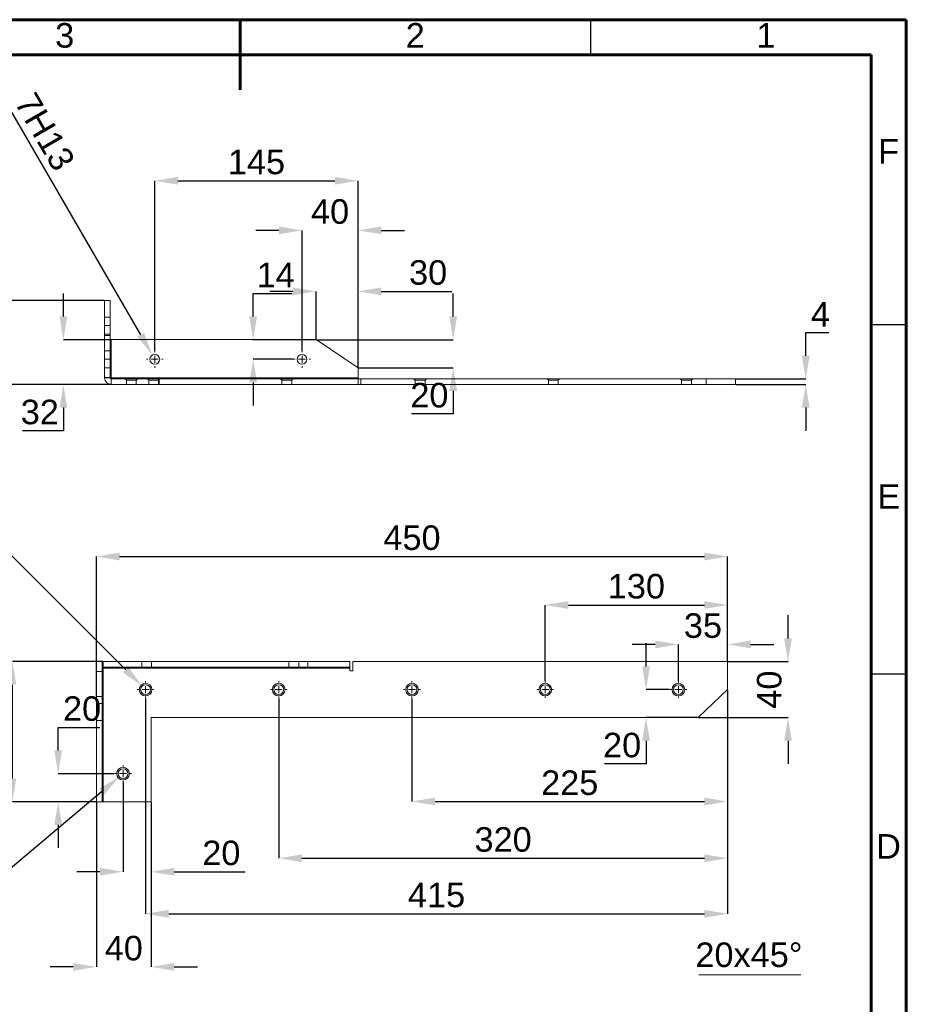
# Model space of a CAD drawing. Header units: millimetres. Extents: x 15 to 205, y 5 to 292.
# Tile 3 of 3: x 79 to 205, y 151 to 292. Entities that reach past the tile are written whole.
import ezdxf

# ---------------------------------------------------------------- set-up
doc = ezdxf.new("R2010")
doc.units = ezdxf.units.MM
doc.linetypes.add('HIDDEN', pattern=[1.905, 1.27, -0.635])
doc.layers.get('0').update_dxf_attribs({"color": 18, "true_color": 0x000000})
doc.styles.add('SLDDIMSTYLE1', font='arial.ttf')
doc.styles.add('SLDDIMSTYLE2', font='arial.ttf')
doc.styles.add('SLDDIMSTYLE3', font='arial.ttf')
doc.styles.add('SLDTEXTSTYLE0', font='arial.ttf')
doc.dimstyles.new('SLDDIMSTYLE1', dxfattribs={"dimtxt": 3.5, "dimasz": 3.302, "dimexe": 0, "dimexo": 0.0625, "dimgap": 0.875, "dimtad": 1, "dimtoh": 1, "dimlfac": 5, "dimzin": 12, "dimdsep": 46, "dimtxsty": 'SLDDIMSTYLE1', "dimcen": 0.09, "dimadec": 0, "dimazin": 3, "dimtfac": 1, "dimtdec": 4, "dimtix": 1, "dimtofl": 0, "dimtmove": 1, "dimatfit": 3, "dimfxl": 1, "dimfrac": 2, "dimtolj": 1, "dimtzin": 1, "dimarcsym": 0})
doc.dimstyles.new('SLDDIMSTYLE2', dxfattribs={"dimtxt": 3.5, "dimasz": 3.302, "dimexe": 0, "dimexo": 0.0625, "dimgap": 0.875, "dimtad": 1, "dimtoh": 1, "dimlfac": 5, "dimzin": 12, "dimdsep": 46, "dimtxsty": 'SLDDIMSTYLE2', "dimcen": 0.09, "dimadec": 0, "dimazin": 3, "dimtfac": 1, "dimtdec": 4, "dimtix": 1, "dimtofl": 0, "dimtmove": 1, "dimatfit": 3, "dimfxl": 1, "dimfrac": 2, "dimtolj": 1, "dimtzin": 1, "dimarcsym": 0})
doc.dimstyles.new('SLDDIMSTYLE3', dxfattribs={"dimtxt": 3.5, "dimasz": 3.302, "dimexe": 0, "dimexo": 0.0625, "dimgap": 0.875, "dimtad": 1, "dimtoh": 1, "dimlfac": 5, "dimzin": 12, "dimdsep": 46, "dimtxsty": 'SLDDIMSTYLE3', "dimcen": 0, "dimadec": 0, "dimazin": 3, "dimtfac": 1, "dimtdec": 4, "dimtix": 1, "dimtofl": 0, "dimtmove": 1, "dimatfit": 3, "dimfxl": 1, "dimfrac": 2, "dimtolj": 1, "dimtzin": 1, "dimarcsym": 0})

# ---------------------------------------------------------------- blocks, each defined once
blk = doc.blocks.new('*D1')
at = {"color": 0, "lineweight": -2}
for p, q in [((89.5, 180.33), (89.5, 156.81)), ((97.3, 180.33), (97.3, 156.81)), ((86.2, 156.81), (82.9, 156.81)), ((100.6, 156.81), (103.9, 156.81))]:
    blk.add_line(p, q, dxfattribs=at)
at = {"color": 0}
for points in [[(86.2, 156.26), (86.2, 157.36), (89.5, 156.81)], [(100.6, 157.36), (100.6, 156.26), (97.3, 156.81)]]:
    blk.add_solid(points, dxfattribs=at)
at = {"layer": 'Defpoints', "color": 0}
for p in [(89.5, 180.39), (97.3, 180.39), (97.3, 156.81)]:
    blk.add_point(p, dxfattribs=at)
at = {"color": 0, "insert": (93.4, 159.47), "char_height": 3.5, "attachment_point": 5, "style": 'SLDDIMSTYLE2'}
blk.add_mtext('\\A1;40', dxfattribs=at)
blk = doc.blocks.new('SW_CENTERMARKSYMBOL_15')
at = {"color": 0, "linetype": 'Continuous', "lineweight": 0}
for p, q in [((-1, 0), (-1.2, 0)), ((0, 0), (-0.5, 0)), ((0, 1), (0, 1.2)), ((0, 0), (0, 0.5)), ((0, 0), (0, -0.5)), ((0, 0), (0.5, 0)), ((1, 0), (1.2, 0)), ((0, -1), (0, -1.2))]:
    blk.add_line(p, q, dxfattribs=at)
blk = doc.blocks.new('SW_CENTERMARKSYMBOL_14')
at = {"color": 0, "linetype": 'Continuous', "lineweight": 0}
for p, q in [((-1, 0), (-1.2, 0)), ((0, 0), (-0.5, 0)), ((0, 1), (0, 1.2)), ((0, 0), (0, 0.5)), ((0, 0), (0, -0.5)), ((0, 0), (0.5, 0)), ((1, 0), (1.2, 0)), ((0, -1), (0, -1.2))]:
    blk.add_line(p, q, dxfattribs=at)
blk = doc.blocks.new('*D9')
at = {"color": 0, "lineweight": -2}
for p, q in [((115.52, 261.93), (112.22, 261.93)), ((118.82, 244.8), (118.82, 261.93)), ((126.82, 242.4), (126.82, 261.93)), ((130.12, 261.93), (133.43, 261.93))]:
    blk.add_line(p, q, dxfattribs=at)
at = {"color": 0}
for points in [[(115.52, 261.38), (115.52, 262.49), (118.82, 261.93)], [(130.12, 262.49), (130.12, 261.38), (126.82, 261.93)]]:
    blk.add_solid(points, dxfattribs=at)
at = {"layer": 'Defpoints', "color": 0}
for p in [(126.82, 261.93), (118.82, 244.73), (126.82, 242.33)]:
    blk.add_point(p, dxfattribs=at)
at = {"color": 0, "insert": (122.82, 264.6), "char_height": 3.5, "attachment_point": 5, "style": 'SLDDIMSTYLE1'}
blk.add_mtext('\\A1;40', dxfattribs=at)
blk = doc.blocks.new('*D10')
at = {"color": 0, "lineweight": -2}
for p, q in [((90.6, 251.93), (76.72, 251.93)), ((76.72, 248.63), (76.72, 243.24)), ((91.55, 239.93), (76.72, 239.93))]:
    blk.add_line(p, q, dxfattribs=at)
at = {"color": 0}
for points in [[(77.27, 248.63), (76.17, 248.63), (76.72, 251.93)], [(76.17, 243.24), (77.27, 243.24), (76.72, 239.93)]]:
    blk.add_solid(points, dxfattribs=at)
at = {"layer": 'Defpoints', "color": 0}
for p in [(90.66, 251.93), (76.72, 239.93), (91.61, 239.93)]:
    blk.add_point(p, dxfattribs=at)
at = {"color": 0, "insert": (74.06, 245.93), "char_height": 3.5, "attachment_point": 5, "rotation": 90, "style": 'SLDDIMSTYLE1'}
blk.add_mtext('\\A1;60', dxfattribs=at)
blk = doc.blocks.new('*D11')
at = {"color": 0, "lineweight": -2}
for p, q in [((84.78, 249.64), (84.78, 252.94)), ((91.55, 246.33), (84.78, 246.33)), ((91.55, 239.93), (84.78, 239.93)), ((84.78, 236.63), (84.78, 233.33)), ((84.78, 233.33), (78.94, 233.33))]:
    blk.add_line(p, q, dxfattribs=at)
at = {"color": 0}
for points in [[(84.23, 249.64), (85.33, 249.64), (84.78, 246.33)], [(85.33, 236.63), (84.23, 236.63), (84.78, 239.93)]]:
    blk.add_solid(points, dxfattribs=at)
at = {"layer": 'Defpoints', "color": 0}
for p in [(91.61, 246.33), (84.78, 239.93), (91.61, 239.93)]:
    blk.add_point(p, dxfattribs=at)
at = {"color": 0, "insert": (81.42, 235.99), "char_height": 3.5, "attachment_point": 5, "style": 'SLDDIMSTYLE2'}
blk.add_mtext('\\A1;32', dxfattribs=at)
blk = doc.blocks.new('*D12')
at = {"color": 0, "linetype": 'Continuous', "lineweight": -2}
blk.add_line((95.82, 247), (76.59, 280.3), dxfattribs=at)
at = {"color": 0}
blk.add_solid([(95.34, 246.73), (96.3, 247.28), (97.47, 244.14)], dxfattribs=at)
at = {"layer": 'Defpoints', "color": 0}
for p in [(97.47, 244.14), (98.17, 242.93)]:
    blk.add_point(p, dxfattribs=at)
at = {"color": 0, "lineweight": 0, "insert": (82.14, 276.01), "char_height": 3.5, "attachment_point": 5, "rotation": 300, "style": 'SLDDIMSTYLE3'}
blk.add_mtext('\\A1;7H13', dxfattribs=at)
blk = doc.blocks.new('*D13')
at = {"color": 0, "lineweight": -2}
for p, q in [((97.82, 244.8), (97.82, 269.01)), ((101.12, 269.01), (123.52, 269.01)), ((126.82, 242.4), (126.82, 269.01))]:
    blk.add_line(p, q, dxfattribs=at)
at = {"color": 0}
for points in [[(101.12, 269.56), (101.12, 268.46), (97.82, 269.01)], [(123.52, 268.46), (123.52, 269.56), (126.82, 269.01)]]:
    blk.add_solid(points, dxfattribs=at)
at = {"layer": 'Defpoints', "color": 0}
for p in [(126.82, 269.01), (97.82, 244.73), (126.82, 242.33)]:
    blk.add_point(p, dxfattribs=at)
at = {"color": 0, "insert": (112.32, 271.67), "char_height": 3.5, "attachment_point": 5, "style": 'SLDDIMSTYLE1'}
blk.add_mtext('\\A1;145', dxfattribs=at)
blk = doc.blocks.new('*D14')
at = {"color": 0, "lineweight": -2}
for p, q in [((111.85, 252.94), (117.39, 252.94)), ((111.85, 249.64), (111.85, 252.94)), ((120.76, 246.33), (111.85, 246.33)), ((117.56, 243.53), (111.85, 243.53)), ((111.85, 240.23), (111.85, 236.93))]:
    blk.add_line(p, q, dxfattribs=at)
at = {"color": 0}
for points in [[(111.3, 249.64), (112.4, 249.64), (111.85, 246.33)], [(112.4, 240.23), (111.3, 240.23), (111.85, 243.53)]]:
    blk.add_solid(points, dxfattribs=at)
at = {"layer": 'Defpoints', "color": 0}
for p in [(111.85, 246.33), (120.82, 246.33), (117.62, 243.53)]:
    blk.add_point(p, dxfattribs=at)
at = {"color": 0, "insert": (115.06, 255.57), "char_height": 3.5, "attachment_point": 5, "style": 'SLDDIMSTYLE2'}
blk.add_mtext('\\A1;14', dxfattribs=at)
blk = doc.blocks.new('*D15')
at = {"color": 0, "lineweight": -2}
for p, q in [((117.52, 253.23), (114.22, 253.23)), ((120.82, 246.4), (120.82, 253.23)), ((126.82, 242.4), (126.82, 253.23)), ((130.12, 253.23), (140.17, 253.23))]:
    blk.add_line(p, q, dxfattribs=at)
at = {"color": 0}
for points in [[(117.52, 252.68), (117.52, 253.78), (120.82, 253.23)], [(130.12, 253.78), (130.12, 252.68), (126.82, 253.23)]]:
    blk.add_solid(points, dxfattribs=at)
at = {"layer": 'Defpoints', "color": 0}
for p in [(126.82, 253.23), (120.82, 246.33), (126.82, 242.33)]:
    blk.add_point(p, dxfattribs=at)
at = {"color": 0, "insert": (136.8, 255.9), "char_height": 3.5, "attachment_point": 5, "style": 'SLDDIMSTYLE2'}
blk.add_mtext('\\A1;30', dxfattribs=at)
blk = doc.blocks.new('*D16')
at = {"color": 0, "lineweight": -2}
for p, q in [((140.38, 249.64), (140.38, 252.94)), ((120.88, 246.33), (140.38, 246.33)), ((126.88, 242.33), (140.38, 242.33)), ((140.38, 239.03), (140.38, 235.73)), ((140.38, 235.73), (134.45, 235.73))]:
    blk.add_line(p, q, dxfattribs=at)
at = {"color": 0}
for points in [[(139.83, 249.64), (140.93, 249.64), (140.38, 246.33)], [(140.93, 239.03), (139.83, 239.03), (140.38, 242.33)]]:
    blk.add_solid(points, dxfattribs=at)
at = {"layer": 'Defpoints', "color": 0}
for p in [(120.82, 246.33), (126.82, 242.33), (140.38, 242.33)]:
    blk.add_point(p, dxfattribs=at)
at = {"color": 0, "insert": (136.98, 238.39), "char_height": 3.5, "attachment_point": 5, "style": 'SLDDIMSTYLE2'}
blk.add_mtext('\\A1;20', dxfattribs=at)
blk = doc.blocks.new('*D17')
at = {"color": 0, "lineweight": -2}
for p, q in [((190.66, 247.34), (193.95, 247.34)), ((190.66, 244.04), (190.66, 247.34)), ((180.72, 240.73), (190.66, 240.73)), ((180.72, 239.93), (190.66, 239.93)), ((190.66, 236.63), (190.66, 233.33))]:
    blk.add_line(p, q, dxfattribs=at)
at = {"color": 0}
for points in [[(190.11, 244.04), (191.21, 244.04), (190.66, 240.73)], [(191.21, 236.63), (190.11, 236.63), (190.66, 239.93)]]:
    blk.add_solid(points, dxfattribs=at)
at = {"layer": 'Defpoints', "color": 0}
for p in [(180.66, 240.73), (190.66, 240.73), (180.66, 239.93)]:
    blk.add_point(p, dxfattribs=at)
at = {"color": 0, "insert": (192.75, 249.96), "char_height": 3.5, "attachment_point": 5, "style": 'SLDDIMSTYLE2'}
blk.add_mtext('\\A1;4', dxfattribs=at)
blk = doc.blocks.new('SW_CENTERMARKSYMBOL_13')
at = {"color": 0, "linetype": 'Continuous', "lineweight": 0}
for p, q in [((-1, 0), (-1.2, 0)), ((0, 0), (-0.5, 0)), ((0, 1), (0, 1.2)), ((0, 0), (0, 0.5)), ((0, 0), (0, -0.5)), ((0, 0), (0.5, 0)), ((1, 0), (1.2, 0)), ((0, -1), (0, -1.2))]:
    blk.add_line(p, q, dxfattribs=at)
blk = doc.blocks.new('SW_CENTERMARKSYMBOL_12')
at = {"color": 0, "linetype": 'Continuous', "lineweight": 0}
for p, q in [((-1, 0), (-1.2, 0)), ((0, 0), (-0.5, 0)), ((0, 1), (0, 1.2)), ((0, 0), (0, 0.5)), ((0, 0), (0, -0.5)), ((0, 0), (0.5, 0)), ((1, 0), (1.2, 0)), ((0, -1), (0, -1.2))]:
    blk.add_line(p, q, dxfattribs=at)
blk = doc.blocks.new('SW_CENTERMARKSYMBOL_11')
at = {"color": 0, "linetype": 'Continuous', "lineweight": 0}
for p, q in [((-1, 0), (-1.2, 0)), ((0, 0), (-0.5, 0)), ((0, 1), (0, 1.2)), ((0, 0), (0, 0.5)), ((0, 0), (0, -0.5)), ((0, 0), (0.5, 0)), ((1, 0), (1.2, 0)), ((0, -1), (0, -1.2))]:
    blk.add_line(p, q, dxfattribs=at)
blk = doc.blocks.new('SW_CENTERMARKSYMBOL_10')
at = {"color": 0, "linetype": 'Continuous', "lineweight": 0}
for p, q in [((-1, 0), (-1.2, 0)), ((0, 0), (-0.5, 0)), ((0, 1), (0, 1.2)), ((0, 0), (0, 0.5)), ((0, 0), (0, -0.5)), ((0, 0), (0.5, 0)), ((1, 0), (1.2, 0)), ((0, -1), (0, -1.2))]:
    blk.add_line(p, q, dxfattribs=at)
blk = doc.blocks.new('SW_CENTERMARKSYMBOL_9')
at = {"color": 0, "linetype": 'Continuous', "lineweight": 0}
for p, q in [((-1, 0), (-1.2, 0)), ((0, 0), (-0.5, 0)), ((0, 1), (0, 1.2)), ((0, 0), (0, 0.5)), ((0, 0), (0, -0.5)), ((0, 0), (0.5, 0)), ((1, 0), (1.2, 0)), ((0, -1), (0, -1.2))]:
    blk.add_line(p, q, dxfattribs=at)
blk = doc.blocks.new('SW_CENTERMARKSYMBOL_8')
at = {"color": 0, "linetype": 'Continuous', "lineweight": 0}
for p, q in [((-1, 0), (-1.2, 0)), ((0, 0), (-0.5, 0)), ((0, 1), (0, 1.2)), ((0, 0), (0, 0.5)), ((0, 0), (0, -0.5)), ((0, 0), (0.5, 0)), ((1, 0), (1.2, 0)), ((0, -1), (0, -1.2))]:
    blk.add_line(p, q, dxfattribs=at)
blk = doc.blocks.new('SW_NOTE_3')
at = {"color": 0, "linetype": 'Continuous', "lineweight": 0}
blk.add_line((-14.57, 0), (0, 0), dxfattribs=at)
at = {"color": 0, "linetype": 'Continuous', "lineweight": 0, "insert": (-15.06, 4.62), "char_height": 3.5, "width": 36.75, "attachment_point": 1, "style": 'SLDTEXTSTYLE0'}
blk.add_mtext('20x45°', dxfattribs=at)
blk = doc.blocks.new('*D25')
at = {"color": 0, "linetype": 'Continuous', "lineweight": -2}
blk.add_line((90.24, 181.82), (55.96, 152.99), dxfattribs=at)
at = {"color": 0}
blk.add_solid([(90.59, 181.4), (89.88, 182.24), (92.76, 183.94)], dxfattribs=at)
at = {"layer": 'Defpoints', "color": 0}
for p in [(93.84, 184.85), (92.76, 183.94)]:
    blk.add_point(p, dxfattribs=at)
at = {"color": 0, "lineweight": 0, "insert": (57.18, 157.62), "char_height": 3.5, "attachment_point": 5, "rotation": 40.066, "style": 'SLDDIMSTYLE3'}
blk.add_mtext('\\A1;%%c7', dxfattribs=at)
blk = doc.blocks.new('*D26')
at = {"color": 0, "linetype": 'Continuous', "lineweight": -2}
blk.add_line((93.67, 199.22), (62.03, 230.86), dxfattribs=at)
at = {"color": 0}
blk.add_solid([(93.28, 198.84), (94.06, 199.61), (96, 196.89)], dxfattribs=at)
at = {"layer": 'Defpoints', "color": 0}
for p in [(96, 196.89), (96.99, 195.9)]:
    blk.add_point(p, dxfattribs=at)
at = {"color": 0, "lineweight": 0, "insert": (66.76, 230.04), "char_height": 3.5, "attachment_point": 5, "rotation": 315, "style": 'SLDDIMSTYLE3'}
blk.add_mtext('\\A1;%%c7', dxfattribs=at)
blk = doc.blocks.new('*D27')
at = {"color": 0, "lineweight": -2}
for p, q in [((90.39, 200.39), (77.51, 200.39)), ((77.51, 183.7), (77.51, 197.09)), ((89.44, 180.39), (77.51, 180.39))]:
    blk.add_line(p, q, dxfattribs=at)
at = {"color": 0}
for points in [[(78.06, 197.09), (76.96, 197.09), (77.51, 200.39)], [(76.96, 183.7), (78.06, 183.7), (77.51, 180.39)]]:
    blk.add_solid(points, dxfattribs=at)
at = {"layer": 'Defpoints', "color": 0}
for p in [(77.51, 200.39), (90.45, 200.39), (89.5, 180.39)]:
    blk.add_point(p, dxfattribs=at)
at = {"color": 0, "insert": (74.85, 190.39), "char_height": 3.5, "attachment_point": 5, "rotation": 90, "style": 'SLDDIMSTYLE1'}
blk.add_mtext('\\A1;100', dxfattribs=at)
blk = doc.blocks.new('*D28')
at = {"color": 0, "lineweight": -2}
for p, q in [((84.04, 191), (89.97, 191)), ((84.04, 187.7), (84.04, 191)), ((92.04, 184.39), (84.04, 184.39)), ((89.44, 180.39), (84.04, 180.39)), ((84.04, 177.09), (84.04, 173.79))]:
    blk.add_line(p, q, dxfattribs=at)
at = {"color": 0}
for points in [[(83.49, 187.7), (84.59, 187.7), (84.04, 184.39)], [(84.59, 177.09), (83.49, 177.09), (84.04, 180.39)]]:
    blk.add_solid(points, dxfattribs=at)
at = {"layer": 'Defpoints', "color": 0}
for p in [(84.04, 184.39), (92.1, 184.39), (89.5, 180.39)]:
    blk.add_point(p, dxfattribs=at)
at = {"color": 0, "insert": (87.45, 193.66), "char_height": 3.5, "attachment_point": 5, "style": 'SLDDIMSTYLE2'}
blk.add_mtext('\\A1;20', dxfattribs=at)
blk = doc.blocks.new('*D29')
at = {"color": 0, "lineweight": -2}
for p, q in [((93.3, 183.13), (93.3, 170.39)), ((97.3, 180.33), (97.3, 170.39)), ((90, 170.39), (86.7, 170.39)), ((100.6, 170.39), (110.71, 170.39))]:
    blk.add_line(p, q, dxfattribs=at)
at = {"color": 0}
for points in [[(90, 169.84), (90, 170.95), (93.3, 170.39)], [(100.6, 170.95), (100.6, 169.84), (97.3, 170.39)]]:
    blk.add_solid(points, dxfattribs=at)
at = {"layer": 'Defpoints', "color": 0}
for p in [(93.3, 183.19), (97.3, 180.39), (97.3, 170.39)]:
    blk.add_point(p, dxfattribs=at)
at = {"color": 0, "insert": (107.31, 173.06), "char_height": 3.5, "attachment_point": 5, "style": 'SLDDIMSTYLE2'}
blk.add_mtext('\\A1;20', dxfattribs=at)
blk = doc.blocks.new('*D30')
at = {"color": 0, "lineweight": -2}
for p, q in [((179.5, 196.33), (179.5, 164.39)), ((96.5, 195.13), (96.5, 164.39)), ((99.8, 164.39), (176.2, 164.39))]:
    blk.add_line(p, q, dxfattribs=at)
at = {"color": 0}
for points in [[(99.8, 164.95), (99.8, 163.84), (96.5, 164.39)], [(176.2, 163.84), (176.2, 164.95), (179.5, 164.39)]]:
    blk.add_solid(points, dxfattribs=at)
at = {"layer": 'Defpoints', "color": 0}
for p in [(179.5, 196.39), (96.5, 195.19), (179.5, 164.39)]:
    blk.add_point(p, dxfattribs=at)
at = {"color": 0, "insert": (138, 167.06), "char_height": 3.5, "attachment_point": 5, "style": 'SLDDIMSTYLE1'}
blk.add_mtext('\\A1;415', dxfattribs=at)
blk = doc.blocks.new('*D31')
at = {"color": 0, "lineweight": -2}
for p, q in [((179.5, 196.33), (179.5, 172.32)), ((115.5, 195.13), (115.5, 172.32)), ((118.8, 172.32), (176.2, 172.32))]:
    blk.add_line(p, q, dxfattribs=at)
at = {"color": 0}
for points in [[(118.8, 172.87), (118.8, 171.77), (115.5, 172.32)], [(176.2, 171.77), (176.2, 172.87), (179.5, 172.32)]]:
    blk.add_solid(points, dxfattribs=at)
at = {"layer": 'Defpoints', "color": 0}
for p in [(179.5, 196.39), (115.5, 195.19), (179.5, 172.32)]:
    blk.add_point(p, dxfattribs=at)
at = {"color": 0, "insert": (147.5, 174.98), "char_height": 3.5, "attachment_point": 5, "style": 'SLDDIMSTYLE1'}
blk.add_mtext('\\A1;320', dxfattribs=at)
blk = doc.blocks.new('*D32')
at = {"color": 0, "lineweight": -2}
for p, q in [((179.5, 196.33), (179.5, 180.42)), ((134.5, 195.13), (134.5, 180.42)), ((137.8, 180.42), (176.2, 180.42))]:
    blk.add_line(p, q, dxfattribs=at)
at = {"color": 0}
for points in [[(137.8, 180.97), (137.8, 179.87), (134.5, 180.42)], [(176.2, 179.87), (176.2, 180.97), (179.5, 180.42)]]:
    blk.add_solid(points, dxfattribs=at)
at = {"layer": 'Defpoints', "color": 0}
for p in [(179.5, 196.39), (134.5, 195.19), (179.5, 180.42)]:
    blk.add_point(p, dxfattribs=at)
at = {"color": 0, "insert": (157, 183.08), "char_height": 3.5, "attachment_point": 5, "style": 'SLDDIMSTYLE1'}
blk.add_mtext('\\A1;225', dxfattribs=at)
blk = doc.blocks.new('*D33')
at = {"color": 0, "lineweight": -2}
for p, q in [((89.5, 195.46), (89.5, 215.38)), ((92.8, 215.38), (176.2, 215.38)), ((179.5, 200.46), (179.5, 215.38))]:
    blk.add_line(p, q, dxfattribs=at)
at = {"color": 0}
for points in [[(92.8, 215.94), (92.8, 214.83), (89.5, 215.38)], [(176.2, 214.83), (176.2, 215.94), (179.5, 215.38)]]:
    blk.add_solid(points, dxfattribs=at)
at = {"layer": 'Defpoints', "color": 0}
for p in [(179.5, 215.38), (179.5, 200.39), (89.5, 195.39)]:
    blk.add_point(p, dxfattribs=at)
at = {"color": 0, "insert": (134.5, 218.05), "char_height": 3.5, "attachment_point": 5, "style": 'SLDDIMSTYLE1'}
blk.add_mtext('\\A1;450', dxfattribs=at)
blk = doc.blocks.new('*D34')
at = {"color": 0, "lineweight": -2}
for p, q in [((153.5, 197.66), (153.5, 208.46)), ((156.8, 208.46), (176.2, 208.46)), ((179.5, 200.46), (179.5, 208.46))]:
    blk.add_line(p, q, dxfattribs=at)
at = {"color": 0}
for points in [[(156.8, 209.01), (156.8, 207.91), (153.5, 208.46)], [(176.2, 207.91), (176.2, 209.01), (179.5, 208.46)]]:
    blk.add_solid(points, dxfattribs=at)
at = {"layer": 'Defpoints', "color": 0}
for p in [(179.5, 208.46), (179.5, 200.39), (153.5, 197.59)]:
    blk.add_point(p, dxfattribs=at)
at = {"color": 0, "insert": (166.5, 211.12), "char_height": 3.5, "attachment_point": 5, "style": 'SLDDIMSTYLE1'}
blk.add_mtext('\\A1;130', dxfattribs=at)
blk = doc.blocks.new('*D35')
at = {"color": 0, "lineweight": -2}
for p, q in [((188.13, 203.7), (188.13, 207)), ((179.56, 200.39), (188.13, 200.39)), ((175.36, 192.39), (188.13, 192.39)), ((188.13, 189.09), (188.13, 185.79))]:
    blk.add_line(p, q, dxfattribs=at)
at = {"color": 0}
for points in [[(187.58, 203.7), (188.68, 203.7), (188.13, 200.39)], [(188.68, 189.09), (187.58, 189.09), (188.13, 192.39)]]:
    blk.add_solid(points, dxfattribs=at)
at = {"layer": 'Defpoints', "color": 0}
for p in [(179.5, 200.39), (175.3, 192.39), (188.13, 192.39)]:
    blk.add_point(p, dxfattribs=at)
at = {"color": 0, "insert": (185.47, 196.39), "char_height": 3.5, "attachment_point": 5, "rotation": 90, "style": 'SLDDIMSTYLE2'}
blk.add_mtext('\\A1;40', dxfattribs=at)
blk = doc.blocks.new('*D36')
at = {"color": 0, "lineweight": -2}
for p, q in [((167.88, 199.7), (167.88, 203)), ((171.24, 196.39), (167.88, 196.39)), ((175.24, 192.39), (167.88, 192.39)), ((167.88, 189.09), (167.88, 185.79)), ((167.88, 185.79), (161.95, 185.79))]:
    blk.add_line(p, q, dxfattribs=at)
at = {"color": 0}
for points in [[(167.33, 199.7), (168.43, 199.7), (167.88, 196.39)], [(168.43, 189.09), (167.33, 189.09), (167.88, 192.39)]]:
    blk.add_solid(points, dxfattribs=at)
at = {"layer": 'Defpoints', "color": 0}
for p in [(171.3, 196.39), (167.88, 192.39), (175.3, 192.39)]:
    blk.add_point(p, dxfattribs=at)
at = {"color": 0, "insert": (164.47, 188.45), "char_height": 3.5, "attachment_point": 5, "style": 'SLDDIMSTYLE2'}
blk.add_mtext('\\A1;20', dxfattribs=at)
blk = doc.blocks.new('*D37')
at = {"color": 0, "lineweight": -2}
for p, q in [((169.2, 202.84), (165.9, 202.84)), ((172.5, 197.66), (172.5, 202.84)), ((179.5, 200.46), (179.5, 202.84)), ((182.8, 202.84), (186.1, 202.84))]:
    blk.add_line(p, q, dxfattribs=at)
at = {"color": 0}
for points in [[(169.2, 202.29), (169.2, 203.39), (172.5, 202.84)], [(182.8, 203.39), (182.8, 202.29), (179.5, 202.84)]]:
    blk.add_solid(points, dxfattribs=at)
at = {"layer": 'Defpoints', "color": 0}
for p in [(179.5, 202.84), (179.5, 200.39), (172.5, 197.59)]:
    blk.add_point(p, dxfattribs=at)
at = {"color": 0, "insert": (176, 205.5), "char_height": 3.5, "attachment_point": 5, "style": 'SLDDIMSTYLE1'}
blk.add_mtext('\\A1;35', dxfattribs=at)

msp = doc.modelspace()

# ---------------------------------------------------------------- linework, layer by layer
at = {"color": 18, "linetype": 'Continuous', "lineweight": 60, "true_color": 0x000000}
for p, q in [((205, 292), (15, 292)), ((110, 282), (110, 292)), ((205, 5), (205, 292)), ((20, 287), (200, 287)), ((200, 287), (200, 10))]:
    msp.add_line(p, q, dxfattribs=at)
at = {"color": 18, "linetype": 'Continuous', "lineweight": 30, "true_color": 0x000000}
for p, q in [((160, 287), (160, 292)), ((200, 248.5), (205, 248.5)), ((200, 198.6509), (205, 198.6509))]:
    msp.add_line(p, q, dxfattribs=at)
at = {"color": 18, "linetype": 'Continuous', "lineweight": 15, "true_color": 0x000000}
for p, q in [((90.6612, 251.9348), (90.6612, 247.1348)), ((90.6612, 251.9348), (91.4612, 251.9348)), ((91.4612, 251.9348), (91.4612, 247.1348)), ((90.6612, 247.1348), (90.6612, 244.7348)), ((91.4612, 247.1348), (90.6612, 247.1348)), ((91.4612, 244.7348), (91.4612, 247.1348)), ((91.6092, 246.3348), (91.6092, 240.8821)), ((120.8212, 246.3348), (91.6092, 246.3348)), ((120.8212, 246.3348), (126.8212, 242.3348)), ((90.6612, 244.7348), (90.6612, 240.8821)), ((91.4612, 244.7348), (90.6612, 244.7348)), ((91.4612, 244.7348), (91.4612, 240.8821)), ((126.8212, 240.8821), (126.8212, 242.3348)), ((91.4612, 240.8821), (90.6612, 240.8821)), ((91.6085, 240.7348), (98.4612, 240.7348)), ((91.6085, 240.7348), (91.6085, 239.9348)), ((91.6092, 240.8821), (91.6092, 240.7348)), ((126.8212, 240.8821), (91.6092, 240.8821)), ((98.4612, 240.7348), (176.4612, 240.7348)), ((98.4612, 239.9348), (98.4612, 240.7348)), ((126.8212, 240.7348), (126.8212, 240.8821)), ((176.4612, 240.7348), (180.6612, 240.7348)), ((176.4612, 239.9348), (176.4612, 240.7348)), ((180.6612, 239.9348), (180.6612, 240.7348)), ((91.6085, 239.9348), (98.4612, 239.9348)), ((98.4612, 239.9348), (176.4612, 239.9348)), ((176.4612, 239.9348), (180.6612, 239.9348)), ((89.4996, 195.3948), (89.4996, 200.3948)), ((89.4996, 200.3948), (90.2996, 200.3948)), ((90.2996, 200.3948), (90.2996, 195.3948)), ((90.4476, 200.3948), (90.4476, 199.5948)), ((119.6596, 200.3948), (90.4476, 200.3948)), ((90.4476, 199.5948), (90.4476, 199.4475)), ((119.6596, 199.5948), (90.4476, 199.5948)), ((125.6596, 200.3948), (119.6596, 200.3948)), ((119.6596, 199.5948), (119.6596, 200.3948)), ((119.6596, 199.5948), (125.6596, 199.5948)), ((125.6596, 199.5948), (125.6596, 200.3948)), ((125.6596, 199.4475), (125.6596, 199.5948)), ((179.4996, 200.3948), (126.0596, 200.3948)), ((126.0596, 199.0475), (126.0596, 200.3948)), ((179.4996, 196.3948), (179.4996, 200.3948)), ((90.4469, 198.9948), (90.2996, 198.9948)), ((90.4469, 198.9948), (90.4476, 198.9948)), ((90.4469, 180.3948), (90.4469, 198.9948)), ((90.4476, 198.9948), (90.4476, 199.4475)), ((90.4476, 199.4475), (125.6596, 199.4475)), ((125.6596, 199.4475), (125.6596, 199.0475)), ((125.6596, 199.0475), (126.0596, 199.0475)), ((90.2996, 195.3948), (89.4996, 195.3948)), ((89.4996, 195.3948), (89.4996, 180.3948)), ((90.2996, 195.3948), (90.2996, 180.3948)), ((175.2996, 192.3948), (179.4996, 196.3948)), ((97.2996, 180.3948), (97.2996, 192.3948)), ((97.2996, 192.3948), (175.2996, 192.3948)), ((89.4996, 180.3948), (90.2996, 180.3948)), ((90.2996, 180.3948), (90.4469, 180.3948)), ((90.4469, 180.3948), (97.2996, 180.3948))]:
    msp.add_line(p, q, dxfattribs=at)
at = {"color": 18, "linetype": 'HIDDEN', "lineweight": 0, "true_color": 0x000000}
for p, q in [((91.4612, 249.5348), (90.6612, 249.5348)), ((91.4612, 248.3348), (90.6612, 248.3348)), ((90.6612, 246.9348), (91.4612, 246.9348)), ((91.4612, 243.5348), (90.6612, 243.5348)), ((90.6612, 242.3348), (91.4612, 242.3348)), ((91.4612, 240.9348), (90.6612, 240.9348)), ((91.6092, 239.9348), (91.6092, 240.7348)), ((93.5612, 240.7348), (93.7612, 240.5348)), ((93.7612, 240.5348), (93.7612, 239.9348)), ((93.7612, 240.5348), (94.4612, 240.5348)), ((94.4612, 240.5348), (95.1612, 240.5348)), ((95.1612, 240.5348), (95.3612, 240.7348)), ((95.1612, 239.9348), (95.1612, 240.5348)), ((96.7612, 240.7348), (96.9612, 240.5348)), ((96.9612, 240.5348), (96.9612, 239.9348)), ((96.9612, 240.5348), (97.6612, 240.5348)), ((97.6612, 240.5348), (98.3612, 240.5348)), ((98.3612, 240.5348), (98.5612, 240.7348)), ((98.3612, 239.9348), (98.3612, 240.5348)), ((115.7612, 240.7348), (115.9612, 240.5348)), ((115.9612, 240.5348), (115.9612, 239.9348)), ((115.9612, 240.5348), (116.6612, 240.5348)), ((116.6612, 240.5348), (117.3612, 240.5348)), ((117.3612, 240.5348), (117.5612, 240.7348)), ((117.3612, 239.9348), (117.3612, 240.5348)), ((126.8212, 240.7348), (126.8212, 239.9348)), ((127.2212, 240.7348), (127.2212, 239.9348)), ((134.7612, 240.7348), (134.9612, 240.5348)), ((134.9612, 240.5348), (134.9612, 239.9348)), ((134.9612, 240.5348), (135.6612, 240.5348)), ((135.6612, 240.5348), (136.3612, 240.5348)), ((136.3612, 240.5348), (136.5612, 240.7348)), ((136.3612, 239.9348), (136.3612, 240.5348)), ((153.7612, 240.7348), (153.9612, 240.5348)), ((153.9612, 240.5348), (153.9612, 239.9348)), ((153.9612, 240.5348), (154.6612, 240.5348)), ((154.6612, 240.5348), (155.3612, 240.5348)), ((155.3612, 240.5348), (155.5612, 240.7348)), ((155.3612, 239.9348), (155.3612, 240.5348)), ((172.7612, 240.7348), (172.9612, 240.5348)), ((172.9612, 240.5348), (172.9612, 239.9348)), ((172.9612, 240.5348), (173.6612, 240.5348)), ((173.6612, 240.5348), (174.3612, 240.5348)), ((174.3612, 240.5348), (174.5612, 240.7348)), ((174.3612, 239.9348), (174.3612, 240.5348)), ((95.9596, 200.3948), (95.9596, 199.5948)), ((97.3596, 199.5948), (97.3596, 200.3948)), ((116.9596, 200.3948), (116.9596, 199.5948)), ((118.3596, 199.5948), (118.3596, 200.3948)), ((90.2996, 198.9948), (89.4996, 198.9948)), ((90.2996, 194.3948), (89.4996, 194.3948)), ((90.2996, 191.9948), (89.4996, 191.9948))]:
    msp.add_line(p, q, dxfattribs=at)
at = {"color": 18, "linetype": 'Continuous', "lineweight": 15, "true_color": 0x000000}
for centre, radius in [((97.8212, 243.5348), 0.7), ((118.8212, 243.5348), 0.7), ((96.4996, 196.3948), 0.9), ((96.4996, 196.3948), 0.7), ((115.4996, 196.3948), 0.9), ((115.4996, 196.3948), 0.7), ((134.4996, 196.3948), 0.9), ((134.4996, 196.3948), 0.7), ((153.4996, 196.3948), 0.9), ((153.4996, 196.3948), 0.7), ((172.4996, 196.3948), 0.9), ((172.4996, 196.3948), 0.7), ((93.2996, 184.3948), 0.9), ((93.2996, 184.3948), 0.7)]:
    msp.add_circle(centre, radius, dxfattribs=at)
for radius in [0.9473, 0.1473]:
    msp.add_arc((91.6085, 240.8821), radius, 180, 270, dxfattribs=at)

# ---------------------------------------------------------------- block references
at = {"color": 18, "linetype": 'Continuous', "lineweight": 0, "true_color": 0x000000}
for name, p in [('SW_CENTERMARKSYMBOL_14', (97.8212, 243.5348)), ('SW_CENTERMARKSYMBOL_15', (118.8212, 243.5348)), ('SW_CENTERMARKSYMBOL_9', (96.4996, 196.3948)), ('SW_CENTERMARKSYMBOL_10', (115.4996, 196.3948)), ('SW_CENTERMARKSYMBOL_11', (134.4996, 196.3948)), ('SW_CENTERMARKSYMBOL_12', (153.4996, 196.3948)), ('SW_CENTERMARKSYMBOL_13', (172.4996, 196.3948)), ('SW_CENTERMARKSYMBOL_8', (93.2996, 184.3948)), ('SW_NOTE_3', (189.9806, 155.6796))]:
    msp.add_blockref(name, p, dxfattribs=at)

# ---------------------------------------------------------------- texts
at = {"color": 18, "linetype": 'Continuous', "lineweight": 0, "true_color": 0x000000, "char_height": 3.5, "attachment_point": 2, "style": 'SLDTEXTSTYLE0'}
for s, insert, width in [('3', (84.9648, 291.5165), 11.603261), ('2', (134.9648, 291.5165), 11.641304), ('1', (184.9648, 291.5165), 9.625), ('F', (202.4635, 274.9595), 11.717391), ('E', (202.5061, 225.7095), 12.211957), ('D', (202.4599, 175.7665), 12.820652)]:
    msp.add_mtext(s, dxfattribs=dict(at, insert=insert, width=width))

# ---------------------------------------------------------------- dimensions: what is measured, and where the dimension line sits
at = {"color": 18, "linetype": 'Continuous', "lineweight": 0, "true_color": 0x000000}
dim = msp.add_diameter_dim_2p(p1=(98.1712, 242.9285), p2=(97.4712, 244.141), text='7H13', dimstyle='SLDDIMSTYLE3', override={"dimscale": 1, "dimasz": 3.302, "dimtad": 1, "dimtih": 0, "dimtoh": 0, "dimlfac": 5, "dimtxsty": 'SLDDIMSTYLE3', "dimsah": 1}, dxfattribs=at)
dim.commit()
dim.dimension.update_dxf_attribs({"geometry": '*D12', "text_midpoint": (79.8385, 274.6817), "dimtype": 163})
for base, p1, p2, dimstyle, override, picture, middle in [((126.8212, 269.0103), (97.8212, 244.7348), (126.8212, 242.3348), 'SLDDIMSTYLE1', {"dimscale": 1, "dimtxt": 3.5, "dimasz": 3.302, "dimexe": 0, "dimgap": 0.875, "dimtad": 1, "dimtih": 0, "dimdec": 2, "dimlfac": 5, "dimzin": 12, "dimtxsty": 'SLDDIMSTYLE1', "dimazin": 0, "dimtix": 0, "dimtmove": 0, "dimfrac": 2, "dimtzin": 1}, '*D13', (112.3212, 271.6721)), ((126.8212, 261.9348), (118.8212, 244.7348), (126.8212, 242.3348), 'SLDDIMSTYLE1', {"dimscale": 1, "dimtxt": 3.5, "dimasz": 3.302, "dimexe": 0, "dimgap": 0.875, "dimtad": 1, "dimtih": 0, "dimdec": 2, "dimlfac": 5, "dimzin": 12, "dimtxsty": 'SLDDIMSTYLE1', "dimazin": 0, "dimtix": 0, "dimtmove": 0, "dimfrac": 2, "dimtzin": 1}, '*D9', (122.8212, 264.5965)), ((126.8212, 253.2333), (120.8212, 246.3348), (126.8212, 242.3348), 'SLDDIMSTYLE2', {"dimscale": 1, "dimtxt": 3.5, "dimasz": 3.302, "dimexe": 0, "dimgap": 0.875, "dimtad": 1, "dimtih": 0, "dimdec": 2, "dimlfac": 5, "dimzin": 12, "dimtxsty": 'SLDDIMSTYLE2', "dimazin": 0, "dimtix": 0, "dimtmove": 0, "dimfrac": 2, "dimtzin": 1}, '*D15', (136.7957, 255.8951)), ((179.4996, 215.3847), (89.4996, 195.3948), (179.4996, 200.3948), 'SLDDIMSTYLE1', {"dimscale": 1, "dimtxt": 3.5, "dimasz": 3.302, "dimexe": 0, "dimgap": 0.875, "dimtad": 1, "dimtih": 0, "dimdec": 2, "dimlfac": 5, "dimzin": 12, "dimtxsty": 'SLDDIMSTYLE1', "dimazin": 0, "dimtix": 0, "dimtmove": 0, "dimfrac": 2, "dimtzin": 1}, '*D33', (134.4996, 218.0465)), ((179.4996, 208.4556), (153.4996, 197.5948), (179.4996, 200.3948), 'SLDDIMSTYLE1', {"dimscale": 1, "dimtxt": 3.5, "dimasz": 3.302, "dimexe": 0, "dimgap": 0.875, "dimtad": 1, "dimtih": 0, "dimdec": 2, "dimlfac": 5, "dimzin": 12, "dimtxsty": 'SLDDIMSTYLE1', "dimazin": 0, "dimtix": 0, "dimtmove": 0, "dimfrac": 2, "dimtzin": 1}, '*D34', (166.4996, 211.1174)), ((179.4996, 202.8401), (172.4996, 197.5948), (179.4996, 200.3948), 'SLDDIMSTYLE1', {"dimscale": 1, "dimtxt": 3.5, "dimasz": 3.302, "dimexe": 0, "dimgap": 0.875, "dimtad": 1, "dimtih": 0, "dimdec": 2, "dimlfac": 5, "dimzin": 12, "dimtxsty": 'SLDDIMSTYLE1', "dimazin": 0, "dimtix": 0, "dimtmove": 0, "dimfrac": 2, "dimtzin": 1}, '*D37', (175.9996, 205.5018)), ((179.4996, 164.3948), (96.4996, 195.1948), (179.4996, 196.3948), 'SLDDIMSTYLE1', {"dimscale": 1, "dimtxt": 3.5, "dimasz": 3.302, "dimexe": 0, "dimgap": 0.875, "dimtad": 1, "dimtih": 0, "dimdec": 2, "dimlfac": 5, "dimzin": 12, "dimtxsty": 'SLDDIMSTYLE1', "dimazin": 0, "dimtix": 0, "dimtmove": 0, "dimfrac": 2, "dimtzin": 1}, '*D30', (137.9996, 167.0566)), ((179.4996, 172.3232), (115.4996, 195.1948), (179.4996, 196.3948), 'SLDDIMSTYLE1', {"dimscale": 1, "dimtxt": 3.5, "dimasz": 3.302, "dimexe": 0, "dimgap": 0.875, "dimtad": 1, "dimtih": 0, "dimdec": 2, "dimlfac": 5, "dimzin": 12, "dimtxsty": 'SLDDIMSTYLE1', "dimazin": 0, "dimtix": 0, "dimtmove": 0, "dimfrac": 2, "dimtzin": 1}, '*D31', (147.4996, 174.985)), ((179.4996, 180.4229), (134.4996, 195.1948), (179.4996, 196.3948), 'SLDDIMSTYLE1', {"dimscale": 1, "dimtxt": 3.5, "dimasz": 3.302, "dimexe": 0, "dimgap": 0.875, "dimtad": 1, "dimtih": 0, "dimdec": 2, "dimlfac": 5, "dimzin": 12, "dimtxsty": 'SLDDIMSTYLE1', "dimazin": 0, "dimtix": 0, "dimtmove": 0, "dimfrac": 2, "dimtzin": 1}, '*D32', (156.9996, 183.0847)), ((97.2996, 170.3948), (93.2996, 183.1948), (97.2996, 180.3948), 'SLDDIMSTYLE2', {"dimscale": 1, "dimtxt": 3.5, "dimasz": 3.302, "dimexe": 0, "dimgap": 0.875, "dimtad": 1, "dimtih": 0, "dimdec": 2, "dimlfac": 5, "dimzin": 12, "dimtxsty": 'SLDDIMSTYLE2', "dimazin": 0, "dimtix": 0, "dimtmove": 0, "dimfrac": 2, "dimtzin": 1}, '*D29', (107.3056, 173.0566))]:
    dim = msp.add_linear_dim(base=base, p1=p1, p2=p2, dimstyle=dimstyle, override=override)
    dim.commit()
    dim.dimension.update_dxf_attribs({"geometry": picture, "text_midpoint": middle})
for base, p1, p2, dimstyle, override, picture, middle in [((111.8482, 246.3348), (117.6212, 243.5348), (120.8212, 246.3348), 'SLDDIMSTYLE2', {"dimscale": 1, "dimtxt": 3.5, "dimasz": 3.302, "dimexe": 0, "dimgap": 0.875, "dimtad": 1, "dimtih": 0, "dimdec": 2, "dimlfac": 5, "dimzin": 12, "dimtxsty": 'SLDDIMSTYLE2', "dimazin": 0, "dimtix": 0, "dimtmove": 0, "dimfrac": 2, "dimtzin": 1}, '*D14', (115.0559, 255.5708)), ((76.7212, 239.9348), (90.6612, 251.9348), (91.6085, 239.9348), 'SLDDIMSTYLE1', {"dimscale": 1, "dimtxt": 3.5, "dimasz": 3.302, "dimexe": 0, "dimgap": 0.875, "dimtad": 1, "dimtih": 0, "dimdec": 2, "dimlfac": 5, "dimzin": 12, "dimtxsty": 'SLDDIMSTYLE1', "dimazin": 0, "dimtix": 0, "dimtmove": 0, "dimfrac": 2, "dimtzin": 1}, '*D10', (74.0594, 245.9348)), ((84.7803, 239.9348), (91.6092, 246.3348), (91.6085, 239.9348), 'SLDDIMSTYLE2', {"dimscale": 1, "dimtxt": 3.5, "dimasz": 3.302, "dimexe": 0, "dimgap": 0.875, "dimtad": 1, "dimtih": 0, "dimdec": 2, "dimlfac": 5, "dimzin": 12, "dimtxsty": 'SLDDIMSTYLE2', "dimazin": 0, "dimtix": 0, "dimtmove": 0, "dimfrac": 2, "dimtzin": 1}, '*D11', (81.422, 235.9925)), ((140.3822, 242.3348), (120.8212, 246.3348), (126.8212, 242.3348), 'SLDDIMSTYLE2', {"dimscale": 1, "dimtxt": 3.5, "dimasz": 3.302, "dimexe": 0, "dimgap": 0.875, "dimtad": 1, "dimtih": 0, "dimdec": 2, "dimlfac": 5, "dimzin": 12, "dimtxsty": 'SLDDIMSTYLE2', "dimazin": 0, "dimtix": 0, "dimtmove": 0, "dimfrac": 2, "dimtzin": 1}, '*D16', (136.9802, 238.3925)), ((190.6612, 240.7348), (180.6612, 239.9348), (180.6612, 240.7348), 'SLDDIMSTYLE2', {"dimscale": 1, "dimtxt": 3.5, "dimasz": 3.302, "dimexe": 0, "dimgap": 0.875, "dimtad": 1, "dimtih": 0, "dimdec": 2, "dimlfac": 5, "dimzin": 12, "dimtxsty": 'SLDDIMSTYLE2', "dimazin": 0, "dimtix": 0, "dimtmove": 0, "dimfrac": 2, "dimtzin": 1}, '*D17', (192.7455, 249.9638)), ((188.1289, 192.3948), (179.4996, 200.3948), (175.2996, 192.3948), 'SLDDIMSTYLE2', {"dimscale": 1, "dimtxt": 3.5, "dimasz": 3.302, "dimexe": 0, "dimgap": 0.875, "dimtad": 1, "dimtih": 0, "dimdec": 2, "dimlfac": 5, "dimzin": 12, "dimtxsty": 'SLDDIMSTYLE2', "dimazin": 0, "dimtix": 0, "dimtmove": 0, "dimfrac": 2, "dimtzin": 1}, '*D35', (185.4672, 196.3948)), ((167.8754, 192.3948), (171.2996, 196.3948), (175.2996, 192.3948), 'SLDDIMSTYLE2', {"dimscale": 1, "dimtxt": 3.5, "dimasz": 3.302, "dimexe": 0, "dimgap": 0.875, "dimtad": 1, "dimtih": 0, "dimdec": 2, "dimlfac": 5, "dimzin": 12, "dimtxsty": 'SLDDIMSTYLE2', "dimazin": 0, "dimtix": 0, "dimtmove": 0, "dimfrac": 2, "dimtzin": 1}, '*D36', (164.4734, 188.4526)), ((77.5097, 200.3948), (89.4996, 180.3948), (90.4476, 200.3948), 'SLDDIMSTYLE1', {"dimscale": 1, "dimtxt": 3.5, "dimasz": 3.302, "dimexe": 0, "dimgap": 0.875, "dimtad": 1, "dimtih": 0, "dimdec": 2, "dimlfac": 5, "dimzin": 12, "dimtxsty": 'SLDDIMSTYLE1', "dimazin": 0, "dimtix": 0, "dimtmove": 0, "dimfrac": 2, "dimtzin": 1}, '*D27', (74.848, 190.3948)), ((84.0434, 184.3948), (89.4996, 180.3948), (92.0996, 184.3948), 'SLDDIMSTYLE2', {"dimscale": 1, "dimtxt": 3.5, "dimasz": 3.302, "dimexe": 0, "dimgap": 0.875, "dimtad": 1, "dimtih": 0, "dimdec": 2, "dimlfac": 5, "dimzin": 12, "dimtxsty": 'SLDDIMSTYLE2', "dimazin": 0, "dimtix": 0, "dimtmove": 0, "dimfrac": 2, "dimtzin": 1}, '*D28', (87.4454, 193.6606))]:
    dim = msp.add_linear_dim(base=base, p1=p1, p2=p2, angle=90, dimstyle=dimstyle, override=override)
    dim.commit()
    dim.dimension.update_dxf_attribs({"geometry": picture, "text_midpoint": middle})
for p1, p2, picture, middle in [((96.9946, 195.8999), (96.0046, 196.8898), '*D26', (64.8075, 228.087)), ((93.8353, 184.8454), (92.7639, 183.9443), '*D25', (58.9581, 155.5113))]:
    dim = msp.add_diameter_dim_2p(p1=p1, p2=p2, dimstyle='SLDDIMSTYLE3', override={"dimscale": 1, "dimasz": 3.302, "dimtad": 1, "dimtih": 0, "dimtoh": 0, "dimlfac": 5, "dimtxsty": 'SLDDIMSTYLE3', "dimsah": 1}, dxfattribs=at)
    dim.commit()
    dim.dimension.update_dxf_attribs({"geometry": picture, "text_midpoint": middle, "dimtype": 163})
dim = msp.add_linear_dim(base=(97.2996, 156.812), p1=(89.4996, 180.3948), p2=(97.2996, 180.3948), text='40', dimstyle='SLDDIMSTYLE2', override={"dimscale": 1, "dimtxt": 3.5, "dimasz": 3.302, "dimexe": 0, "dimgap": 0.875, "dimtad": 1, "dimtih": 0, "dimdec": 2, "dimlfac": 5, "dimzin": 12, "dimtxsty": 'SLDDIMSTYLE2', "dimazin": 0, "dimtix": 0, "dimtmove": 0, "dimfrac": 2, "dimtzin": 1})
dim.commit()
dim.dimension.update_dxf_attribs({"geometry": '*D1', "text_midpoint": (93.3996, 159.4737)})

doc.saveas('drawing.dxf')
